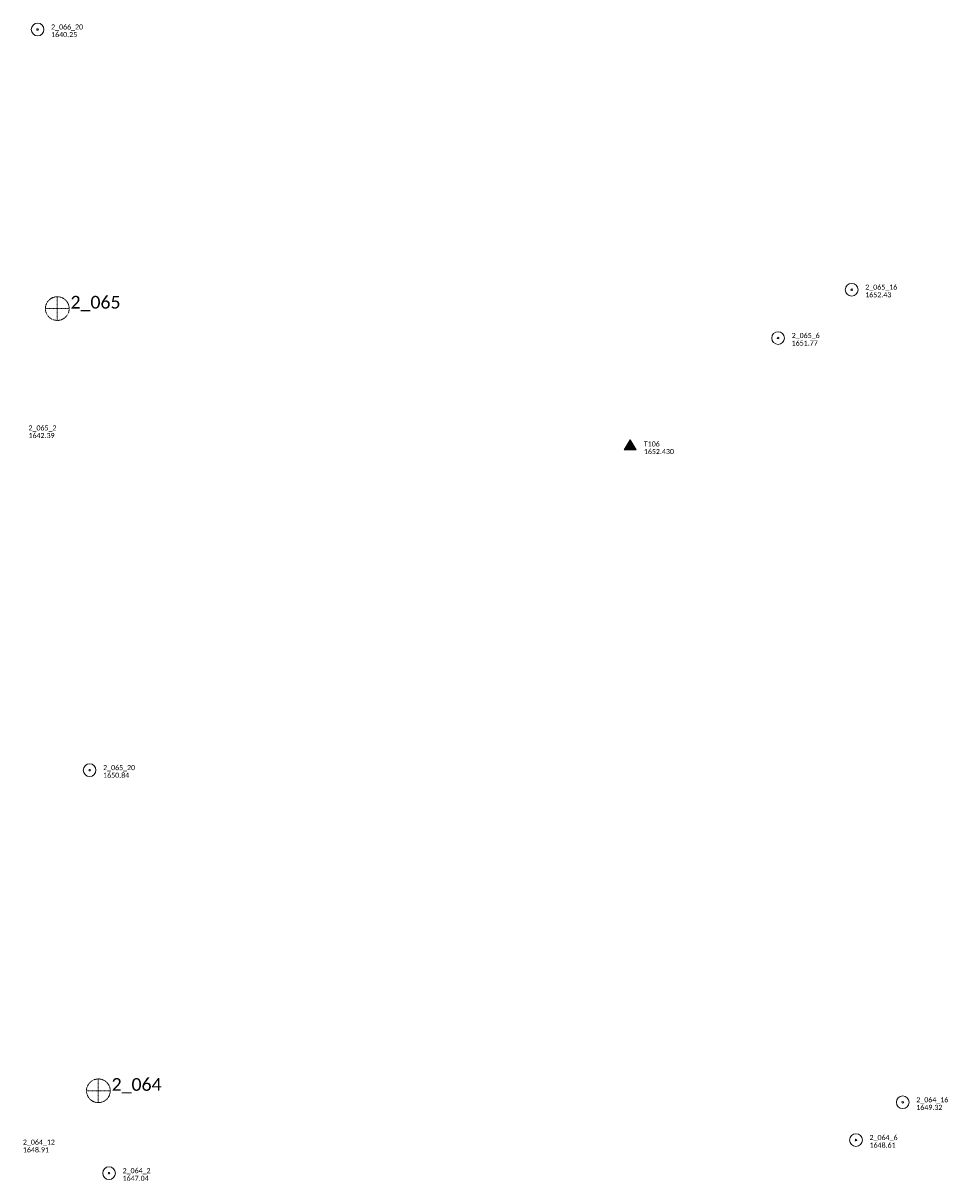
# Model space of a CAD drawing. Extents: x 386237 to 390135, y 96958 to 113752.
# Tile 110 of 116: x 388744 to 389834, y 110781 to 112149. Entities that reach past the tile are written whole.
import ezdxf

# ---------------------------------------------------------------- set-up
doc = ezdxf.new("R2010")
doc.units = 0
doc.header["$MEASUREMENT"] = 0
doc.linetypes.add('Wisdot3', pattern=[0.1875, 0.125, -0.0625])
for name, color, linetype, lineweight in [('E_MAP_Control', 131, 'Continuous', 18), ('E_MAP_Limits', 81, 'Wisdot3', 18), ('E_MAP_PassPoints', 41, 'Continuous', 18)]:
    doc.layers.add(name, color=color, linetype=linetype, lineweight=lineweight)
doc.styles.add('CalibriLight', font='calibril.ttf')

# ---------------------------------------------------------------- blocks, each defined once
blk = doc.blocks.new('TP')
at = {"color": 0, "linetype": 'ByBlock', "lineweight": -2, "transparency": 16777216, "flags": 128}
for points in [[(6.9, -4.1), (0, 7.9), (-7.1, -4.1)], [(5.8, -3.4), (0, 6.6), (-6, -3.4)], [(4.8, -2.8), (0, 5.5), (-4.8, -2.8)], [(3.7, -2.1), (0, 4.2), (-3.7, -2.1)], [(2.6, -1.5), (0, 3), (-2.6, -1.5)], [(1.5, -0.9), (0, 1.7), (-1.5, -0.9)], [(0.4, -0.2), (0, 0.4), (-0.4, -0.2)]]:
    blk.add_lwpolyline(points, close=True, dxfattribs=at)
blk = doc.blocks.new('PP')
at = {"layer": 'E_MAP_PassPoints', "lineweight": 0}
for radius in [7.5, 0.96]:
    blk.add_circle((0, 0), radius, dxfattribs=at)
blk = doc.blocks.new('PHOTOC')
at = {"layer": 'E_MAP_Limits', "lineweight": 0}
for p, q in [((0.1, 14.1), (0.1, -13.8)), ((-13.8, 0), (14.1, 0))]:
    blk.add_line(p, q, dxfattribs=at)
blk.add_circle((0.2, 0), 14, dxfattribs=at)

msp = doc.modelspace()

# ---------------------------------------------------------------- block references
at = {"layer": 'E_MAP_Control', "lineweight": 0}
msp.add_blockref('TP', (389460.4, 111648.9), dxfattribs=at)
msp.add_blockref('TP', (389460.4, 111648.9), dxfattribs=at)
at = {"layer": 'E_MAP_Limits', "lineweight": 0}
for p in [(388783.8, 111811.8), (388783.8, 111811.8), (388832.3, 110887.7), (388832.3, 110887.7)]:
    msp.add_blockref('PHOTOC', p, dxfattribs=at)
at = {"layer": 'E_MAP_PassPoints', "lineweight": 0}
for p in [(388760.7, 112141.5), (389721.7, 111834.1), (389721.7, 111834.1), (389634.9, 111777), (389634.9, 111777), (388822.1, 111266.5), (389782, 110874.1), (389782, 110874.1), (389726.8, 110829.5), (389726.8, 110829.5), (388845.1, 110790.4), (388845.1, 110790.4)]:
    msp.add_blockref('PP', p, dxfattribs=at)

# ---------------------------------------------------------------- texts
at = {"layer": 'E_MAP_Control', "lineweight": 0, "style": 'CalibriLight'}
for s, p in [('T106', (389476.4, 111648.9)), ('T106', (389476.4, 111648.9)), ('1652.430', (389476.4, 111639.9)), ('1652.430', (389476.4, 111639.9))]:
    msp.add_text(s, height=6, dxfattribs=at).set_placement(p)
at = {"layer": 'E_MAP_Limits', "lineweight": 0, "style": 'CalibriLight'}
for s, p in [('2_065', (388799.6, 111811.8)), ('2_065', (388799.6, 111811.8)), ('2_064', (388848.1, 110887.7)), ('2_064', (388848.1, 110887.7))]:
    msp.add_text(s, height=15, dxfattribs=at).set_placement(p)
at = {"layer": 'E_MAP_PassPoints', "lineweight": 0, "style": 'CalibriLight'}
for s, p in [('2_066_20', (388776.7, 112141.5)), ('1640.25', (388776.7, 112132.5)), ('2_065_16', (389737.7, 111834.1)), ('2_065_16', (389737.7, 111834.1)), ('1652.43', (389737.7, 111825.1)), ('1652.43', (389737.7, 111825.1)), ('2_065_6', (389650.9, 111777)), ('2_065_6', (389650.9, 111777)), ('1651.77', (389650.9, 111768)), ('1651.77', (389650.9, 111768)), ('2_065_2', (388750, 111667.8)), ('2_065_2', (388750, 111667.8)), ('1642.39', (388750, 111658.8)), ('1642.39', (388750, 111658.8)), ('2_065_20', (388838.1, 111266.5)), ('1650.84', (388838.1, 111257.5)), ('2_064_16', (389798, 110874.1)), ('2_064_16', (389798, 110874.1)), ('1649.32', (389798, 110865.1)), ('1649.32', (389798, 110865.1)), ('2_064_6', (389742.8, 110829.5)), ('2_064_6', (389742.8, 110829.5)), ('2_064_12', (388743.4, 110824)), ('2_064_12', (388743.4, 110824)), ('1648.91', (388743.4, 110815)), ('1648.91', (388743.4, 110815)), ('1648.61', (389742.8, 110820.5)), ('1648.61', (389742.8, 110820.5)), ('2_064_2', (388861.1, 110790.4)), ('2_064_2', (388861.1, 110790.4)), ('1647.04', (388861.1, 110781.4)), ('1647.04', (388861.1, 110781.4))]:
    msp.add_text(s, height=6, dxfattribs=at).set_placement(p)

doc.saveas('drawing.dxf')
